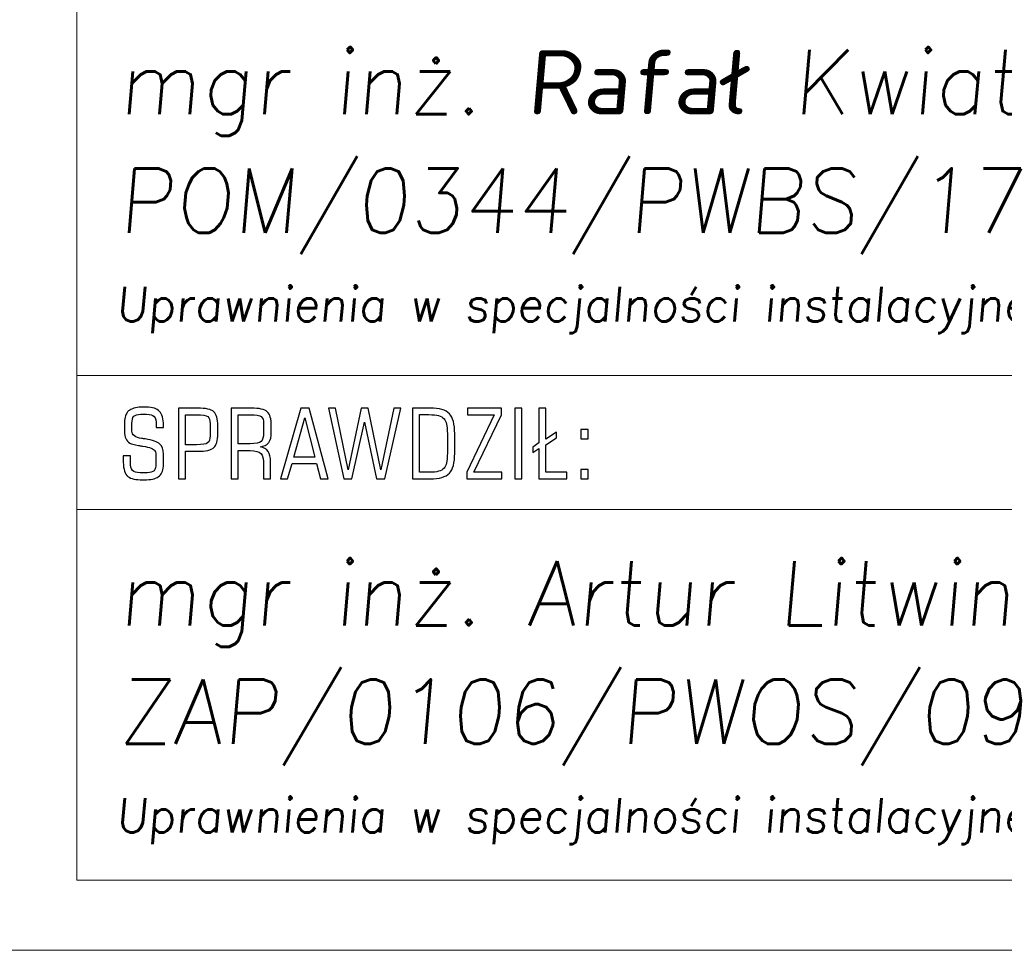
# Model space of a CAD drawing. Header units: metres. Extents: x 6522727 to 6522922, y 5980994 to 5981134.
# Tile 1 of 256: x 6522760 to 6522775, y 5980994 to 5981008. Entities that reach past the tile are written whole.
import ezdxf

# ---------------------------------------------------------------- set-up
doc = ezdxf.new("R2010")
doc.units = ezdxf.units.M
doc.header["$MEASUREMENT"] = 0
doc.layers.add('-HYBRIS - PRZYŁĄCZE -  RAMKI', color=7, linetype='Continuous')
doc.layers.add('Level 63', color=7, linetype='Continuous', lineweight=0)
doc.styles.add('DŁUGOŚCI', font='simplex.shx', dxfattribs={"width": 0.8, "oblique": 10})

msp = doc.modelspace()

# ---------------------------------------------------------------- linework, layer by layer
at = {"layer": '-HYBRIS - PRZYŁĄCZE -  RAMKI', "color": 7, "lineweight": 20}
msp.add_lwpolyline([(6522760.976, 5980995.426), (6522810.082, 5980995.426), (6522810.082, 5981022.602), (6522760.976, 5981022.602), (6522760.976, 5980995.426)], close=True, dxfattribs=at)
at = {"layer": '-HYBRIS - PRZYŁĄCZE -  RAMKI', "color": 7, "lineweight": 18}
for points in [[(6522760.976, 5981002.869), (6522760.976, 5981002.869), (6522810.082, 5981002.869), (6522810.082, 5981002.869)], [(6522760.976, 5981000.89), (6522760.976, 5981000.89), (6522810.082, 5981000.89), (6522810.082, 5981000.89)]]:
    msp.add_open_spline(points, degree=3, dxfattribs=at)
at = {"layer": '-HYBRIS - PRZYŁĄCZE -  RAMKI', "color": 7}
for points, knots in [([(6522762.254, 5981001.706), (6522762.254, 5981001.706), (6522762.254, 5981001.556), (6522762.254, 5981001.556), (6522762.254, 5981001.479), (6522762.234, 5981001.423), (6522762.193, 5981001.386), (6522762.152, 5981001.349), (6522762.09, 5981001.331), (6522762.005, 5981001.331), (6522762.005, 5981001.331), (6522761.911, 5981001.331), (6522761.911, 5981001.331), (6522761.816, 5981001.331), (6522761.75, 5981001.351), (6522761.713, 5981001.393), (6522761.677, 5981001.435), (6522761.658, 5981001.514), (6522761.658, 5981001.629), (6522761.658, 5981001.629), (6522761.658, 5981001.682), (6522761.658, 5981001.682), (6522761.658, 5981001.682), (6522761.766, 5981001.682), (6522761.766, 5981001.682), (6522761.766, 5981001.682), (6522761.766, 5981001.594), (6522761.766, 5981001.594), (6522761.766, 5981001.533), (6522761.776, 5981001.491), (6522761.797, 5981001.468), (6522761.818, 5981001.444), (6522761.855, 5981001.433), (6522761.908, 5981001.433), (6522761.908, 5981001.433), (6522762.011, 5981001.433), (6522762.011, 5981001.433), (6522762.06, 5981001.433), (6522762.095, 5981001.443), (6522762.114, 5981001.463), (6522762.133, 5981001.483), (6522762.143, 5981001.519), (6522762.143, 5981001.573), (6522762.143, 5981001.573), (6522762.143, 5981001.662), (6522762.143, 5981001.662), (6522762.143, 5981001.69), (6522762.142, 5981001.71), (6522762.139, 5981001.723), (6522762.137, 5981001.736), (6522762.133, 5981001.747), (6522762.128, 5981001.758), (6522762.113, 5981001.786), (6522762.054, 5981001.808), (6522761.95, 5981001.825), (6522761.929, 5981001.828), (6522761.912, 5981001.831), (6522761.9, 5981001.833), (6522761.896, 5981001.834), (6522761.891, 5981001.835), (6522761.885, 5981001.836), (6522761.818, 5981001.847), (6522761.775, 5981001.858), (6522761.757, 5981001.869), (6522761.73, 5981001.886), (6522761.71, 5981001.909), (6522761.697, 5981001.937), (6522761.685, 5981001.966), (6522761.678, 5981002.001), (6522761.678, 5981002.044), (6522761.678, 5981002.044), (6522761.678, 5981002.174), (6522761.678, 5981002.174), (6522761.678, 5981002.251), (6522761.699, 5981002.308), (6522761.739, 5981002.344), (6522761.78, 5981002.381), (6522761.842, 5981002.399), (6522761.927, 5981002.399), (6522761.927, 5981002.399), (6522762.002, 5981002.399), (6522762.002, 5981002.399), (6522762.093, 5981002.399), (6522762.157, 5981002.379), (6522762.196, 5981002.338), (6522762.234, 5981002.297), (6522762.254, 5981002.229), (6522762.254, 5981002.132), (6522762.254, 5981002.132), (6522762.254, 5981002.102), (6522762.254, 5981002.102), (6522762.254, 5981002.102), (6522762.146, 5981002.102), (6522762.146, 5981002.102), (6522762.146, 5981002.102), (6522762.146, 5981002.136), (6522762.146, 5981002.136), (6522762.146, 5981002.197), (6522762.136, 5981002.239), (6522762.116, 5981002.262), (6522762.095, 5981002.285), (6522762.059, 5981002.296), (6522762.005, 5981002.296), (6522762.005, 5981002.296), (6522761.92, 5981002.296), (6522761.92, 5981002.296), (6522761.87, 5981002.296), (6522761.836, 5981002.286), (6522761.816, 5981002.266), (6522761.797, 5981002.247), (6522761.788, 5981002.21), (6522761.788, 5981002.158), (6522761.788, 5981002.158), (6522761.788, 5981002.046), (6522761.788, 5981002.046), (6522761.788, 5981001.988), (6522761.836, 5981001.952), (6522761.931, 5981001.939), (6522761.953, 5981001.935), (6522761.971, 5981001.933), (6522761.983, 5981001.931), (6522762.093, 5981001.913), (6522762.165, 5981001.888), (6522762.2, 5981001.857), (6522762.236, 5981001.825), (6522762.254, 5981001.775), (6522762.254, 5981001.706)], [0, 0, 0, 0, 0.023256, 0.023256, 0.023256, 0.046512, 0.046512, 0.046512, 0.069767, 0.069767, 0.069767, 0.093023, 0.093023, 0.093023, 0.116279, 0.116279, 0.116279, 0.139535, 0.139535, 0.139535, 0.162791, 0.162791, 0.162791, 0.186047, 0.186047, 0.186047, 0.209302, 0.209302, 0.209302, 0.232558, 0.232558, 0.232558, 0.255814, 0.255814, 0.255814, 0.27907, 0.27907, 0.27907, 0.302326, 0.302326, 0.302326, 0.325581, 0.325581, 0.325581, 0.348837, 0.348837, 0.348837, 0.372093, 0.372093, 0.372093, 0.395349, 0.395349, 0.395349, 0.418605, 0.418605, 0.418605, 0.44186, 0.44186, 0.44186, 0.465116, 0.465116, 0.465116, 0.488372, 0.488372, 0.488372, 0.511628, 0.511628, 0.511628, 0.534884, 0.534884, 0.534884, 0.55814, 0.55814, 0.55814, 0.581395, 0.581395, 0.581395, 0.604651, 0.604651, 0.604651, 0.627907, 0.627907, 0.627907, 0.651163, 0.651163, 0.651163, 0.674419, 0.674419, 0.674419, 0.697674, 0.697674, 0.697674, 0.72093, 0.72093, 0.72093, 0.744186, 0.744186, 0.744186, 0.767442, 0.767442, 0.767442, 0.790698, 0.790698, 0.790698, 0.813953, 0.813953, 0.813953, 0.837209, 0.837209, 0.837209, 0.860465, 0.860465, 0.860465, 0.883721, 0.883721, 0.883721, 0.906977, 0.906977, 0.906977, 0.930233, 0.930233, 0.930233, 0.953488, 0.953488, 0.953488, 1, 1, 1, 1]), ([(6522763.054, 5981002.008), (6522763.054, 5981001.907), (6522763.034, 5981001.839), (6522762.995, 5981001.803), (6522762.957, 5981001.767), (6522762.877, 5981001.749), (6522762.757, 5981001.749), (6522762.757, 5981001.749), (6522762.58, 5981001.749), (6522762.58, 5981001.749), (6522762.58, 5981001.749), (6522762.58, 5981001.344), (6522762.58, 5981001.344), (6522762.58, 5981001.344), (6522762.477, 5981001.344), (6522762.477, 5981001.344), (6522762.477, 5981001.344), (6522762.477, 5981002.386), (6522762.477, 5981002.386), (6522762.477, 5981002.386), (6522762.757, 5981002.386), (6522762.757, 5981002.386), (6522762.877, 5981002.386), (6522762.957, 5981002.368), (6522762.995, 5981002.332), (6522763.034, 5981002.296), (6522763.054, 5981002.227), (6522763.054, 5981002.127), (6522763.054, 5981002.127), (6522763.054, 5981002.008), (6522763.054, 5981002.008)], [0, 0, 0, 0, 0.090909, 0.090909, 0.090909, 0.181818, 0.181818, 0.181818, 0.272727, 0.272727, 0.272727, 0.363636, 0.363636, 0.363636, 0.454545, 0.454545, 0.454545, 0.545455, 0.545455, 0.545455, 0.636364, 0.636364, 0.636364, 0.727273, 0.727273, 0.727273, 0.818182, 0.818182, 0.818182, 1, 1, 1, 1]), ([(6522763.356, 5981001.759), (6522763.356, 5981001.759), (6522763.356, 5981001.344), (6522763.356, 5981001.344), (6522763.356, 5981001.344), (6522763.253, 5981001.344), (6522763.253, 5981001.344), (6522763.253, 5981001.344), (6522763.253, 5981002.386), (6522763.253, 5981002.386), (6522763.253, 5981002.386), (6522763.546, 5981002.386), (6522763.546, 5981002.386), (6522763.667, 5981002.386), (6522763.746, 5981002.368), (6522763.785, 5981002.332), (6522763.824, 5981002.295), (6522763.844, 5981002.227), (6522763.844, 5981002.127), (6522763.844, 5981002.127), (6522763.844, 5981002.031), (6522763.844, 5981002.031), (6522763.844, 5981001.964), (6522763.831, 5981001.913), (6522763.805, 5981001.878), (6522763.778, 5981001.844), (6522763.738, 5981001.823), (6522763.682, 5981001.816), (6522763.734, 5981001.805), (6522763.772, 5981001.783), (6522763.796, 5981001.748), (6522763.82, 5981001.713), (6522763.832, 5981001.664), (6522763.832, 5981001.6), (6522763.832, 5981001.6), (6522763.832, 5981001.344), (6522763.832, 5981001.344), (6522763.832, 5981001.344), (6522763.729, 5981001.344), (6522763.729, 5981001.344), (6522763.729, 5981001.344), (6522763.729, 5981001.552), (6522763.729, 5981001.552), (6522763.729, 5981001.635), (6522763.716, 5981001.69), (6522763.689, 5981001.718), (6522763.663, 5981001.745), (6522763.611, 5981001.759), (6522763.534, 5981001.759), (6522763.534, 5981001.759), (6522763.356, 5981001.759), (6522763.356, 5981001.759)], [0, 0, 0, 0, 0.055556, 0.055556, 0.055556, 0.111111, 0.111111, 0.111111, 0.166667, 0.166667, 0.166667, 0.222222, 0.222222, 0.222222, 0.277778, 0.277778, 0.277778, 0.333333, 0.333333, 0.333333, 0.388889, 0.388889, 0.388889, 0.444444, 0.444444, 0.444444, 0.5, 0.5, 0.5, 0.555556, 0.555556, 0.555556, 0.611111, 0.611111, 0.611111, 0.666667, 0.666667, 0.666667, 0.722222, 0.722222, 0.722222, 0.777778, 0.777778, 0.777778, 0.833333, 0.833333, 0.833333, 0.888889, 0.888889, 0.888889, 1, 1, 1, 1]), ([(6522763.981, 5981001.344), (6522763.981, 5981001.344), (6522764.28, 5981002.386), (6522764.28, 5981002.386), (6522764.28, 5981002.386), (6522764.401, 5981002.386), (6522764.401, 5981002.386), (6522764.401, 5981002.386), (6522764.683, 5981001.344), (6522764.683, 5981001.344), (6522764.683, 5981001.344), (6522764.571, 5981001.344), (6522764.571, 5981001.344), (6522764.571, 5981001.344), (6522764.512, 5981001.568), (6522764.512, 5981001.568), (6522764.512, 5981001.568), (6522764.15, 5981001.568), (6522764.15, 5981001.568), (6522764.15, 5981001.568), (6522764.084, 5981001.344), (6522764.084, 5981001.344), (6522764.084, 5981001.344), (6522763.981, 5981001.344), (6522763.981, 5981001.344)], [0, 0, 0, 0, 0.111111, 0.111111, 0.111111, 0.222222, 0.222222, 0.222222, 0.333333, 0.333333, 0.333333, 0.444444, 0.444444, 0.444444, 0.555556, 0.555556, 0.555556, 0.666667, 0.666667, 0.666667, 0.777778, 0.777778, 0.777778, 1, 1, 1, 1]), ([(6522765.395, 5981001.344), (6522765.395, 5981001.344), (6522765.22, 5981002.179), (6522765.22, 5981002.179), (6522765.22, 5981002.179), (6522765.033, 5981001.344), (6522765.033, 5981001.344), (6522765.033, 5981001.344), (6522764.912, 5981001.344), (6522764.912, 5981001.344), (6522764.912, 5981001.344), (6522764.686, 5981002.386), (6522764.686, 5981002.386), (6522764.686, 5981002.386), (6522764.79, 5981002.386), (6522764.79, 5981002.386), (6522764.79, 5981002.386), (6522764.975, 5981001.477), (6522764.975, 5981001.477), (6522764.975, 5981001.477), (6522765.17, 5981002.386), (6522765.17, 5981002.386), (6522765.17, 5981002.386), (6522765.273, 5981002.386), (6522765.273, 5981002.386), (6522765.273, 5981002.386), (6522765.458, 5981001.477), (6522765.458, 5981001.477), (6522765.458, 5981001.477), (6522765.651, 5981002.386), (6522765.651, 5981002.386), (6522765.651, 5981002.386), (6522765.755, 5981002.386), (6522765.755, 5981002.386), (6522765.755, 5981002.386), (6522765.516, 5981001.344), (6522765.516, 5981001.344), (6522765.516, 5981001.344), (6522765.395, 5981001.344), (6522765.395, 5981001.344)], [0, 0, 0, 0, 0.071429, 0.071429, 0.071429, 0.142857, 0.142857, 0.142857, 0.214286, 0.214286, 0.214286, 0.285714, 0.285714, 0.285714, 0.357143, 0.357143, 0.357143, 0.428571, 0.428571, 0.428571, 0.5, 0.5, 0.5, 0.571429, 0.571429, 0.571429, 0.642857, 0.642857, 0.642857, 0.714286, 0.714286, 0.714286, 0.785714, 0.785714, 0.785714, 0.857143, 0.857143, 0.857143, 1, 1, 1, 1]), ([(6522765.926, 5981001.344), (6522765.926, 5981001.344), (6522765.926, 5981002.386), (6522765.926, 5981002.386), (6522765.926, 5981002.386), (6522766.189, 5981002.386), (6522766.189, 5981002.386), (6522766.323, 5981002.386), (6522766.416, 5981002.359), (6522766.47, 5981002.303), (6522766.523, 5981002.248), (6522766.549, 5981002.15), (6522766.549, 5981002.008), (6522766.549, 5981002.008), (6522766.549, 5981001.721), (6522766.549, 5981001.721), (6522766.549, 5981001.579), (6522766.523, 5981001.48), (6522766.47, 5981001.426), (6522766.416, 5981001.371), (6522766.323, 5981001.344), (6522766.189, 5981001.344), (6522766.189, 5981001.344), (6522765.926, 5981001.344), (6522765.926, 5981001.344)], [0, 0, 0, 0, 0.111111, 0.111111, 0.111111, 0.222222, 0.222222, 0.222222, 0.333333, 0.333333, 0.333333, 0.444444, 0.444444, 0.444444, 0.555556, 0.555556, 0.555556, 0.666667, 0.666667, 0.666667, 0.777778, 0.777778, 0.777778, 1, 1, 1, 1]), ([(6522766.725, 5981001.344), (6522766.725, 5981001.344), (6522766.725, 5981001.44), (6522766.725, 5981001.44), (6522766.725, 5981001.44), (6522767.131, 5981002.286), (6522767.131, 5981002.286), (6522767.131, 5981002.286), (6522766.739, 5981002.286), (6522766.739, 5981002.286), (6522766.739, 5981002.286), (6522766.739, 5981002.386), (6522766.739, 5981002.386), (6522766.739, 5981002.386), (6522767.237, 5981002.386), (6522767.237, 5981002.386), (6522767.237, 5981002.386), (6522767.237, 5981002.289), (6522767.237, 5981002.289), (6522767.237, 5981002.289), (6522766.832, 5981001.444), (6522766.832, 5981001.444), (6522766.832, 5981001.444), (6522767.244, 5981001.444), (6522767.244, 5981001.444), (6522767.244, 5981001.444), (6522767.244, 5981001.344), (6522767.244, 5981001.344), (6522767.244, 5981001.344), (6522766.725, 5981001.344), (6522766.725, 5981001.344)], [0, 0, 0, 0, 0.090909, 0.090909, 0.090909, 0.181818, 0.181818, 0.181818, 0.272727, 0.272727, 0.272727, 0.363636, 0.363636, 0.363636, 0.454545, 0.454545, 0.454545, 0.545455, 0.545455, 0.545455, 0.636364, 0.636364, 0.636364, 0.727273, 0.727273, 0.727273, 0.818182, 0.818182, 0.818182, 1, 1, 1, 1]), ([(6522767.435, 5981001.344), (6522767.435, 5981001.344), (6522767.435, 5981002.386), (6522767.435, 5981002.386), (6522767.435, 5981002.386), (6522767.539, 5981002.386), (6522767.539, 5981002.386), (6522767.539, 5981002.386), (6522767.539, 5981001.344), (6522767.539, 5981001.344), (6522767.539, 5981001.344), (6522767.435, 5981001.344), (6522767.435, 5981001.344)], [0, 0, 0, 0, 0.2, 0.2, 0.2, 0.4, 0.4, 0.4, 0.6, 0.6, 0.6, 1, 1, 1, 1]), ([(6522767.788, 5981001.344), (6522767.788, 5981001.344), (6522767.788, 5981001.791), (6522767.788, 5981001.791), (6522767.788, 5981001.791), (6522767.699, 5981001.731), (6522767.699, 5981001.731), (6522767.699, 5981001.731), (6522767.699, 5981001.81), (6522767.699, 5981001.81), (6522767.699, 5981001.81), (6522767.788, 5981001.873), (6522767.788, 5981001.873), (6522767.788, 5981001.873), (6522767.788, 5981002.386), (6522767.788, 5981002.386), (6522767.788, 5981002.386), (6522767.891, 5981002.386), (6522767.891, 5981002.386), (6522767.891, 5981002.386), (6522767.891, 5981001.926), (6522767.891, 5981001.926), (6522767.891, 5981001.926), (6522768.048, 5981002.031), (6522768.048, 5981002.031), (6522768.048, 5981002.031), (6522768.048, 5981001.95), (6522768.048, 5981001.95), (6522768.048, 5981001.95), (6522767.891, 5981001.843), (6522767.891, 5981001.843), (6522767.891, 5981001.843), (6522767.891, 5981001.443), (6522767.891, 5981001.443), (6522767.891, 5981001.443), (6522768.202, 5981001.443), (6522768.202, 5981001.443), (6522768.202, 5981001.443), (6522768.202, 5981001.344), (6522768.202, 5981001.344), (6522768.202, 5981001.344), (6522767.788, 5981001.344), (6522767.788, 5981001.344)], [0, 0, 0, 0, 0.066667, 0.066667, 0.066667, 0.133333, 0.133333, 0.133333, 0.2, 0.2, 0.2, 0.266667, 0.266667, 0.266667, 0.333333, 0.333333, 0.333333, 0.4, 0.4, 0.4, 0.466667, 0.466667, 0.466667, 0.533333, 0.533333, 0.533333, 0.6, 0.6, 0.6, 0.666667, 0.666667, 0.666667, 0.733333, 0.733333, 0.733333, 0.8, 0.8, 0.8, 0.866667, 0.866667, 0.866667, 1, 1, 1, 1]), ([(6522762.742, 5981002.289), (6522762.742, 5981002.289), (6522762.58, 5981002.289), (6522762.58, 5981002.289), (6522762.58, 5981002.289), (6522762.58, 5981001.846), (6522762.58, 5981001.846), (6522762.58, 5981001.846), (6522762.742, 5981001.846), (6522762.742, 5981001.846), (6522762.827, 5981001.846), (6522762.881, 5981001.855), (6522762.905, 5981001.874), (6522762.929, 5981001.892), (6522762.941, 5981001.928), (6522762.941, 5981001.979), (6522762.941, 5981001.979), (6522762.941, 5981002.157), (6522762.941, 5981002.157), (6522762.941, 5981002.208), (6522762.93, 5981002.243), (6522762.907, 5981002.261), (6522762.884, 5981002.279), (6522762.829, 5981002.289), (6522762.742, 5981002.289)], [0, 0, 0, 0, 0.111111, 0.111111, 0.111111, 0.222222, 0.222222, 0.222222, 0.333333, 0.333333, 0.333333, 0.444444, 0.444444, 0.444444, 0.555556, 0.555556, 0.555556, 0.666667, 0.666667, 0.666667, 0.777778, 0.777778, 0.777778, 1, 1, 1, 1]), ([(6522763.53, 5981002.289), (6522763.53, 5981002.289), (6522763.356, 5981002.289), (6522763.356, 5981002.289), (6522763.356, 5981002.289), (6522763.356, 5981001.86), (6522763.356, 5981001.86), (6522763.356, 5981001.86), (6522763.53, 5981001.86), (6522763.53, 5981001.86), (6522763.615, 5981001.86), (6522763.67, 5981001.871), (6522763.694, 5981001.893), (6522763.718, 5981001.916), (6522763.73, 5981001.958), (6522763.73, 5981002.021), (6522763.73, 5981002.021), (6522763.73, 5981002.156), (6522763.73, 5981002.156), (6522763.73, 5981002.208), (6522763.719, 5981002.242), (6522763.696, 5981002.261), (6522763.673, 5981002.279), (6522763.618, 5981002.289), (6522763.53, 5981002.289)], [0, 0, 0, 0, 0.111111, 0.111111, 0.111111, 0.222222, 0.222222, 0.222222, 0.333333, 0.333333, 0.333333, 0.444444, 0.444444, 0.444444, 0.555556, 0.555556, 0.555556, 0.666667, 0.666667, 0.666667, 0.777778, 0.777778, 0.777778, 1, 1, 1, 1]), ([(6522764.176, 5981001.664), (6522764.176, 5981001.664), (6522764.486, 5981001.664), (6522764.486, 5981001.664), (6522764.486, 5981001.664), (6522764.338, 5981002.245), (6522764.338, 5981002.245), (6522764.338, 5981002.245), (6522764.176, 5981001.664), (6522764.176, 5981001.664)], [0, 0, 0, 0, 0.25, 0.25, 0.25, 0.5, 0.5, 0.5, 1, 1, 1, 1]), ([(6522766.03, 5981001.44), (6522766.03, 5981001.44), (6522766.168, 5981001.44), (6522766.168, 5981001.44), (6522766.229, 5981001.44), (6522766.277, 5981001.445), (6522766.311, 5981001.454), (6522766.345, 5981001.464), (6522766.372, 5981001.479), (6522766.391, 5981001.5), (6522766.409, 5981001.522), (6522766.421, 5981001.548), (6522766.429, 5981001.578), (6522766.436, 5981001.609), (6522766.44, 5981001.658), (6522766.44, 5981001.725), (6522766.44, 5981001.725), (6522766.44, 5981002.005), (6522766.44, 5981002.005), (6522766.44, 5981002.071), (6522766.436, 5981002.12), (6522766.429, 5981002.151), (6522766.421, 5981002.182), (6522766.409, 5981002.208), (6522766.391, 5981002.23), (6522766.372, 5981002.251), (6522766.345, 5981002.266), (6522766.311, 5981002.276), (6522766.277, 5981002.285), (6522766.229, 5981002.29), (6522766.168, 5981002.29), (6522766.168, 5981002.29), (6522766.03, 5981002.29), (6522766.03, 5981002.29), (6522766.03, 5981002.29), (6522766.03, 5981001.44), (6522766.03, 5981001.44)], [0, 0, 0, 0, 0.076923, 0.076923, 0.076923, 0.153846, 0.153846, 0.153846, 0.230769, 0.230769, 0.230769, 0.307692, 0.307692, 0.307692, 0.384615, 0.384615, 0.384615, 0.461538, 0.461538, 0.461538, 0.538462, 0.538462, 0.538462, 0.615385, 0.615385, 0.615385, 0.692308, 0.692308, 0.692308, 0.769231, 0.769231, 0.769231, 0.846154, 0.846154, 0.846154, 1, 1, 1, 1]), ([(6522768.408, 5981001.933), (6522768.408, 5981001.933), (6522768.408, 5981002.073), (6522768.408, 5981002.073), (6522768.408, 5981002.073), (6522768.515, 5981002.073), (6522768.515, 5981002.073), (6522768.515, 5981002.073), (6522768.515, 5981001.933), (6522768.515, 5981001.933), (6522768.515, 5981001.933), (6522768.408, 5981001.933), (6522768.408, 5981001.933)], [0, 0, 0, 0, 0.2, 0.2, 0.2, 0.4, 0.4, 0.4, 0.6, 0.6, 0.6, 1, 1, 1, 1]), ([(6522768.408, 5981001.344), (6522768.408, 5981001.344), (6522768.408, 5981001.483), (6522768.408, 5981001.483), (6522768.408, 5981001.483), (6522768.515, 5981001.483), (6522768.515, 5981001.483), (6522768.515, 5981001.483), (6522768.515, 5981001.344), (6522768.515, 5981001.344), (6522768.515, 5981001.344), (6522768.408, 5981001.344), (6522768.408, 5981001.344)], [0, 0, 0, 0, 0.2, 0.2, 0.2, 0.4, 0.4, 0.4, 0.6, 0.6, 0.6, 1, 1, 1, 1])]:
    msp.add_open_spline(points, degree=3, knots=knots, dxfattribs=at)
at = {"layer": 'Level 63', "color": 7, "linetype": 'Continuous', "lineweight": 13}
msp.add_3dface([(6522726.924, 5980994.39), (6522726.924, 5981134.39), (6522920.198, 5981134.39), (6522920.198, 5980994.39)], dxfattribs=at)

# ---------------------------------------------------------------- texts
at = {"layer": '-HYBRIS - PRZYŁĄCZE -  RAMKI', "color": 7, "lineweight": 30, "style": 'DŁUGOŚCI', "oblique": 5}
for s, p in [('mgr inż. Rafał Kwiatkowski', (6522761.583, 5981006.719)), ('mgr inż. Artur Litwin', (6522761.583, 5980999.181))]:
    msp.add_text(s, height=0.95, dxfattribs=at).set_placement(p)
at = {"layer": '-HYBRIS - PRZYŁĄCZE -  RAMKI', "color": 7, "style": 'DŁUGOŚCI', "oblique": 5}
for s, p in [('POM/0344/PWBS/17 ', (6522761.583, 5981004.972)), ('ZAP/0106/PWOS/09 ', (6522761.583, 5980997.434))]:
    msp.add_text(s, height=0.95, dxfattribs=at).set_placement(p)
at = {"layer": '-HYBRIS - PRZYŁĄCZE -  RAMKI', "color": 7, "style": 'DŁUGOŚCI', "oblique": 5, "width": 0.98}
for p in [(6522761.551, 5981003.664), (6522761.551, 5980996.126)]:
    msp.add_text('Uprawnienia w specjalności instalacyjnej-sanitarnej', height=0.51, dxfattribs=at).set_placement(p)

doc.saveas('drawing.dxf')
